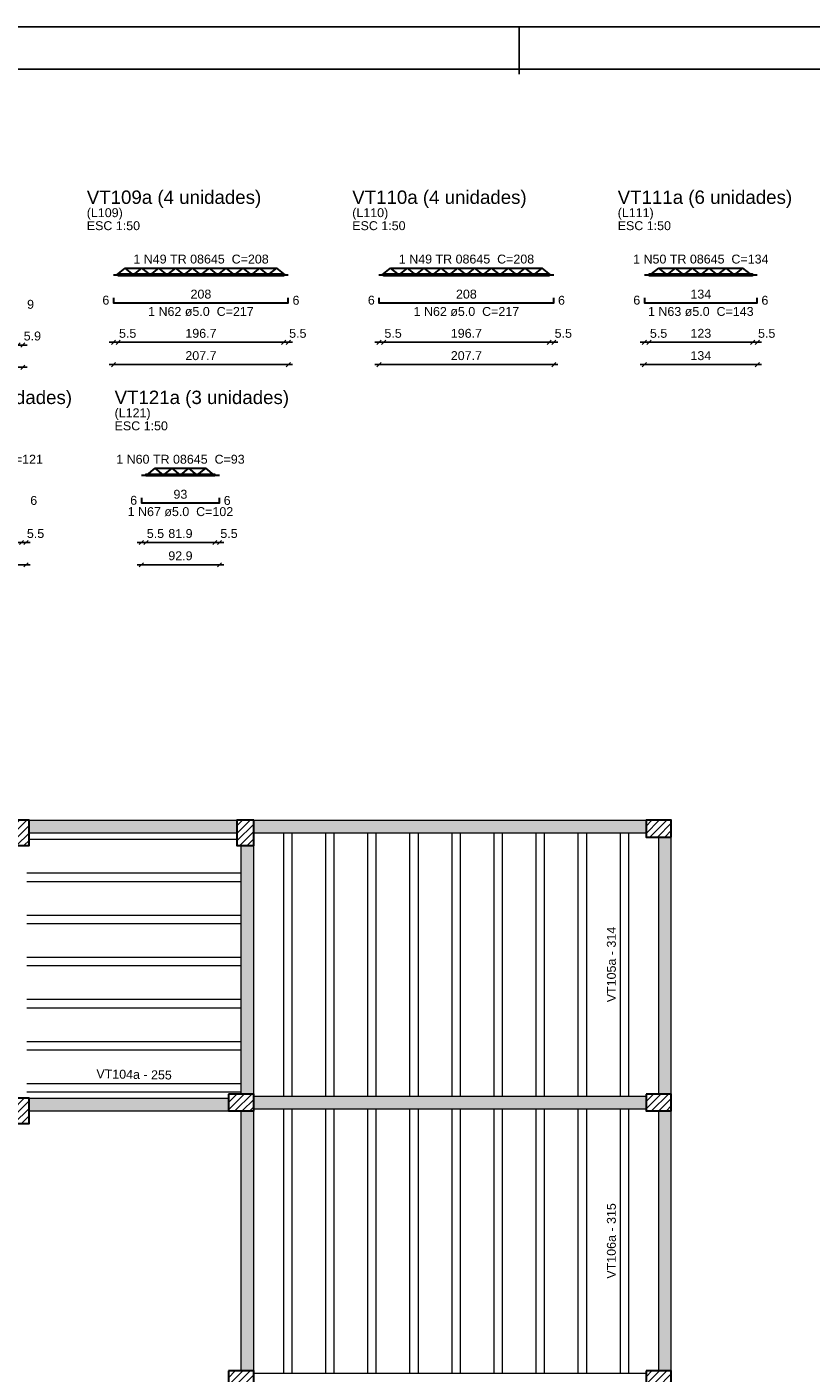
# Model space of a CAD drawing. Header units: millimetres. Extents: x 0 to 119, y 0 to 84.
# Tile 13 of 14: x 70 to 89, y 52 to 84. Entities that reach past the tile are written whole.
import ezdxf

# ---------------------------------------------------------------- set-up
doc = ezdxf.new("R2010")
doc.units = ezdxf.units.MM
doc.header["$MEASUREMENT"] = 0
doc.linetypes.add('NULL', pattern=[0])
doc.layers.get('0').update_dxf_attribs({"lineweight": 18})
for name, color, linetype, lineweight in [('Descrição da armadura', 7, 'Continuous', 0), ('DT-Armadura positiva', 2, 'Continuous', 30), ('DT-Cotas', 9, 'Continuous', 5), ('DT-Forma', 5, 'Continuous', 5), ('DT-Hachura pilar em laje', 252, 'Continuous', 5), ('DT-Hachura viga em laje', 254, 'Continuous', 5), ('DT-Título', 3, 'Continuous', 20), ('FO-Hachuras das lajes', 1, 'Continuous', 20), ('FO-Pilares', 4, 'Continuous', 30), ('FO-Textos das lajes', 3, 'Continuous', 20), ('FO-Vigas', 1, 'Continuous', 20), ('Textos armaduras', 7, 'Continuous', 0)]:
    doc.layers.add(name, color=color, linetype=linetype, lineweight=lineweight)
doc.layers.add('SEDUC_MARF', color=1, linetype='Continuous')
doc.layers.add('SEDUC_MARGG', color=7, linetype='Continuous')
doc.styles.add('Arial', font='txt')
doc.dimstyles.new('UM_50.000000', dxfattribs={"dimtxt": 0.18, "dimasz": 0.1, "dimexe": 0.1, "dimexo": 0.2, "dimgap": 0, "dimtad": 1, "dimtih": 1, "dimtoh": 1, "dimdec": 1, "dimlfac": 50, "dimzin": 0, "dimdsep": 46, "dimtxsty": 'Standard', "dimcen": 0.09, "dimdle": 0.1, "dimadec": 1, "dimazin": 2, "dimtfac": 1, "dimtdec": 4, "dimtofl": 0, "dimtmove": 0, "dimatfit": 3, "dimfxl": 1, "dimtolj": 1, "dimarcsym": 0})

# ---------------------------------------------------------------- blocks, each defined once
blk = doc.blocks.new('_Oblique')
at = {"color": 0, "linetype": 'ByBlock', "lineweight": -2}
blk.add_line((-0.5, -0.5), (0.5, 0.5), dxfattribs=at)
blk = doc.blocks.new('*D34')
at = {"layer": 'Defpoints', "color": 0}
for p in [(65.284, 76.015), (70.112, 76.015), (70.112, 76.015)]:
    blk.add_point(p, dxfattribs=at)
at = {"layer": 'DT-Cotas', "color": 0, "lineweight": -2}
blk.add_line((65.184, 76.015), (70.212, 76.015), dxfattribs=at)
at = {"layer": 'DT-Cotas', "color": 0, "lineweight": -2, "xscale": 0.1, "yscale": 0.1, "zscale": 0.1, "rotation": 180}
blk.add_blockref('_Oblique', (65.284, 76.015), dxfattribs=at)
at = {"layer": 'DT-Cotas', "color": 0, "lineweight": -2, "xscale": 0.1, "yscale": 0.1, "zscale": 0.1}
blk.add_blockref('_Oblique', (70.112, 76.015), dxfattribs=at)
at = {"layer": 'DT-Cotas', "color": 7, "insert": (67.698, 76.227), "char_height": 0.2118, "attachment_point": 5, "rotation": 0.0057, "style": 'Arial'}
blk.add_mtext('\\A1;241.4', dxfattribs=at)
blk = doc.blocks.new('*D37')
at = {"layer": 'Defpoints', "color": 0}
for p in [(69.994, 76.545), (70.112, 76.545), (70.112, 76.545)]:
    blk.add_point(p, dxfattribs=at)
at = {"layer": 'DT-Cotas', "color": 0, "lineweight": -2}
blk.add_line((69.894, 76.545), (70.212, 76.545), dxfattribs=at)
at = {"layer": 'DT-Cotas', "color": 0, "lineweight": -2, "xscale": 0.1, "yscale": 0.1, "zscale": 0.1, "rotation": 180}
blk.add_blockref('_Oblique', (69.994, 76.545), dxfattribs=at)
at = {"layer": 'DT-Cotas', "color": 0, "lineweight": -2, "xscale": 0.1, "yscale": 0.1, "zscale": 0.1}
blk.add_blockref('_Oblique', (70.112, 76.545), dxfattribs=at)
at = {"layer": 'DT-Cotas', "color": 7, "insert": (70.337, 76.757), "char_height": 0.2118, "attachment_point": 5, "rotation": 0.0057, "style": 'Arial'}
blk.add_mtext('\\A1;5.9', dxfattribs=at)
blk = doc.blocks.new('*D38')
at = {"layer": 'Defpoints', "color": 0}
for p in [(72.265, 76.079), (76.418, 76.079), (76.418, 76.079)]:
    blk.add_point(p, dxfattribs=at)
at = {"layer": 'DT-Cotas', "color": 0, "lineweight": -2}
blk.add_line((72.165, 76.079), (76.518, 76.079), dxfattribs=at)
at = {"layer": 'DT-Cotas', "color": 0, "lineweight": -2, "xscale": 0.1, "yscale": 0.1, "zscale": 0.1, "rotation": 180}
blk.add_blockref('_Oblique', (72.265, 76.079), dxfattribs=at)
at = {"layer": 'DT-Cotas', "color": 0, "lineweight": -2, "xscale": 0.1, "yscale": 0.1, "zscale": 0.1}
blk.add_blockref('_Oblique', (76.418, 76.079), dxfattribs=at)
at = {"layer": 'DT-Cotas', "color": 7, "insert": (74.342, 76.291), "char_height": 0.2118, "attachment_point": 5, "rotation": 0.0057, "style": 'Arial'}
blk.add_mtext('\\A1;207.7', dxfattribs=at)
blk = doc.blocks.new('*D39')
at = {"layer": 'Defpoints', "color": 0}
for p in [(72.265, 76.609), (72.375, 76.609), (72.375, 76.609)]:
    blk.add_point(p, dxfattribs=at)
at = {"layer": 'DT-Cotas', "color": 0, "lineweight": -2}
blk.add_line((72.165, 76.609), (72.475, 76.609), dxfattribs=at)
at = {"layer": 'DT-Cotas', "color": 0, "lineweight": -2, "xscale": 0.1, "yscale": 0.1, "zscale": 0.1, "rotation": 180}
blk.add_blockref('_Oblique', (72.265, 76.609), dxfattribs=at)
at = {"layer": 'DT-Cotas', "color": 0, "lineweight": -2, "xscale": 0.1, "yscale": 0.1, "zscale": 0.1}
blk.add_blockref('_Oblique', (72.375, 76.609), dxfattribs=at)
at = {"layer": 'DT-Cotas', "color": 7, "insert": (72.601, 76.821), "char_height": 0.2118, "attachment_point": 5, "rotation": 0.0057, "style": 'Arial'}
blk.add_mtext('\\A1;5.5', dxfattribs=at)
blk = doc.blocks.new('*D40')
at = {"layer": 'Defpoints', "color": 0}
for p in [(72.375, 76.609), (76.308, 76.609), (76.308, 76.609)]:
    blk.add_point(p, dxfattribs=at)
at = {"layer": 'DT-Cotas', "color": 0, "lineweight": -2}
blk.add_line((72.275, 76.609), (76.408, 76.609), dxfattribs=at)
at = {"layer": 'DT-Cotas', "color": 0, "lineweight": -2, "xscale": 0.1, "yscale": 0.1, "zscale": 0.1, "rotation": 180}
blk.add_blockref('_Oblique', (72.375, 76.609), dxfattribs=at)
at = {"layer": 'DT-Cotas', "color": 0, "lineweight": -2, "xscale": 0.1, "yscale": 0.1, "zscale": 0.1}
blk.add_blockref('_Oblique', (76.308, 76.609), dxfattribs=at)
at = {"layer": 'DT-Cotas', "color": 7, "insert": (74.342, 76.821), "char_height": 0.2118, "attachment_point": 5, "rotation": 0.0057, "style": 'Arial'}
blk.add_mtext('\\A1;196.7', dxfattribs=at)
blk = doc.blocks.new('*D41')
at = {"layer": 'Defpoints', "color": 0}
for p in [(76.308, 76.609), (76.418, 76.609), (76.418, 76.609)]:
    blk.add_point(p, dxfattribs=at)
at = {"layer": 'DT-Cotas', "color": 0, "lineweight": -2}
blk.add_line((76.208, 76.609), (76.518, 76.609), dxfattribs=at)
at = {"layer": 'DT-Cotas', "color": 0, "lineweight": -2, "xscale": 0.1, "yscale": 0.1, "zscale": 0.1, "rotation": 180}
blk.add_blockref('_Oblique', (76.308, 76.609), dxfattribs=at)
at = {"layer": 'DT-Cotas', "color": 0, "lineweight": -2, "xscale": 0.1, "yscale": 0.1, "zscale": 0.1}
blk.add_blockref('_Oblique', (76.418, 76.609), dxfattribs=at)
at = {"layer": 'DT-Cotas', "color": 7, "insert": (76.644, 76.821), "char_height": 0.2118, "attachment_point": 5, "rotation": 0.0057, "style": 'Arial'}
blk.add_mtext('\\A1;5.5', dxfattribs=at)
blk = doc.blocks.new('*D42')
at = {"layer": 'Defpoints', "color": 0}
for p in [(78.572, 76.079), (82.725, 76.079), (82.725, 76.079)]:
    blk.add_point(p, dxfattribs=at)
at = {"layer": 'DT-Cotas', "color": 0, "lineweight": -2}
blk.add_line((78.472, 76.079), (82.825, 76.079), dxfattribs=at)
at = {"layer": 'DT-Cotas', "color": 0, "lineweight": -2, "xscale": 0.1, "yscale": 0.1, "zscale": 0.1, "rotation": 180}
blk.add_blockref('_Oblique', (78.572, 76.079), dxfattribs=at)
at = {"layer": 'DT-Cotas', "color": 0, "lineweight": -2, "xscale": 0.1, "yscale": 0.1, "zscale": 0.1}
blk.add_blockref('_Oblique', (82.725, 76.079), dxfattribs=at)
at = {"layer": 'DT-Cotas', "color": 7, "insert": (80.649, 76.291), "char_height": 0.2118, "attachment_point": 5, "rotation": 0.0057, "style": 'Arial'}
blk.add_mtext('\\A1;207.7', dxfattribs=at)
blk = doc.blocks.new('*D43')
at = {"layer": 'Defpoints', "color": 0}
for p in [(78.572, 76.609), (78.682, 76.609), (78.682, 76.609)]:
    blk.add_point(p, dxfattribs=at)
at = {"layer": 'DT-Cotas', "color": 0, "lineweight": -2}
blk.add_line((78.472, 76.609), (78.782, 76.609), dxfattribs=at)
at = {"layer": 'DT-Cotas', "color": 0, "lineweight": -2, "xscale": 0.1, "yscale": 0.1, "zscale": 0.1, "rotation": 180}
blk.add_blockref('_Oblique', (78.572, 76.609), dxfattribs=at)
at = {"layer": 'DT-Cotas', "color": 0, "lineweight": -2, "xscale": 0.1, "yscale": 0.1, "zscale": 0.1}
blk.add_blockref('_Oblique', (78.682, 76.609), dxfattribs=at)
at = {"layer": 'DT-Cotas', "color": 7, "insert": (78.908, 76.821), "char_height": 0.2118, "attachment_point": 5, "rotation": 0.0057, "style": 'Arial'}
blk.add_mtext('\\A1;5.5', dxfattribs=at)
blk = doc.blocks.new('*D44')
at = {"layer": 'Defpoints', "color": 0}
for p in [(78.682, 76.609), (82.615, 76.609), (82.615, 76.609)]:
    blk.add_point(p, dxfattribs=at)
at = {"layer": 'DT-Cotas', "color": 0, "lineweight": -2}
blk.add_line((78.582, 76.609), (82.715, 76.609), dxfattribs=at)
at = {"layer": 'DT-Cotas', "color": 0, "lineweight": -2, "xscale": 0.1, "yscale": 0.1, "zscale": 0.1, "rotation": 180}
blk.add_blockref('_Oblique', (78.682, 76.609), dxfattribs=at)
at = {"layer": 'DT-Cotas', "color": 0, "lineweight": -2, "xscale": 0.1, "yscale": 0.1, "zscale": 0.1}
blk.add_blockref('_Oblique', (82.615, 76.609), dxfattribs=at)
at = {"layer": 'DT-Cotas', "color": 7, "insert": (80.649, 76.821), "char_height": 0.2118, "attachment_point": 5, "rotation": 0.0057, "style": 'Arial'}
blk.add_mtext('\\A1;196.7', dxfattribs=at)
blk = doc.blocks.new('*D45')
at = {"layer": 'Defpoints', "color": 0}
for p in [(82.615, 76.609), (82.725, 76.609), (82.725, 76.609)]:
    blk.add_point(p, dxfattribs=at)
at = {"layer": 'DT-Cotas', "color": 0, "lineweight": -2}
blk.add_line((82.515, 76.609), (82.825, 76.609), dxfattribs=at)
at = {"layer": 'DT-Cotas', "color": 0, "lineweight": -2, "xscale": 0.1, "yscale": 0.1, "zscale": 0.1, "rotation": 180}
blk.add_blockref('_Oblique', (82.615, 76.609), dxfattribs=at)
at = {"layer": 'DT-Cotas', "color": 0, "lineweight": -2, "xscale": 0.1, "yscale": 0.1, "zscale": 0.1}
blk.add_blockref('_Oblique', (82.725, 76.609), dxfattribs=at)
at = {"layer": 'DT-Cotas', "color": 7, "insert": (82.951, 76.821), "char_height": 0.2118, "attachment_point": 5, "rotation": 0.0057, "style": 'Arial'}
blk.add_mtext('\\A1;5.5', dxfattribs=at)
blk = doc.blocks.new('*D46')
at = {"layer": 'Defpoints', "color": 0}
for p in [(84.879, 76.079), (87.559, 76.079), (87.559, 76.079)]:
    blk.add_point(p, dxfattribs=at)
at = {"layer": 'DT-Cotas', "color": 0, "lineweight": -2}
blk.add_line((84.779, 76.079), (87.659, 76.079), dxfattribs=at)
at = {"layer": 'DT-Cotas', "color": 0, "lineweight": -2, "xscale": 0.1, "yscale": 0.1, "zscale": 0.1, "rotation": 180}
blk.add_blockref('_Oblique', (84.879, 76.079), dxfattribs=at)
at = {"layer": 'DT-Cotas', "color": 0, "lineweight": -2, "xscale": 0.1, "yscale": 0.1, "zscale": 0.1}
blk.add_blockref('_Oblique', (87.559, 76.079), dxfattribs=at)
at = {"layer": 'DT-Cotas', "color": 7, "insert": (86.219, 76.291), "char_height": 0.2118, "attachment_point": 5, "rotation": 0.0057, "style": 'Arial'}
blk.add_mtext('\\A1;134', dxfattribs=at)
blk = doc.blocks.new('*D47')
at = {"layer": 'Defpoints', "color": 0}
for p in [(84.879, 76.609), (84.989, 76.609), (84.989, 76.609)]:
    blk.add_point(p, dxfattribs=at)
at = {"layer": 'DT-Cotas', "color": 0, "lineweight": -2}
blk.add_line((84.779, 76.609), (85.089, 76.609), dxfattribs=at)
at = {"layer": 'DT-Cotas', "color": 0, "lineweight": -2, "xscale": 0.1, "yscale": 0.1, "zscale": 0.1, "rotation": 180}
blk.add_blockref('_Oblique', (84.879, 76.609), dxfattribs=at)
at = {"layer": 'DT-Cotas', "color": 0, "lineweight": -2, "xscale": 0.1, "yscale": 0.1, "zscale": 0.1}
blk.add_blockref('_Oblique', (84.989, 76.609), dxfattribs=at)
at = {"layer": 'DT-Cotas', "color": 7, "insert": (85.215, 76.821), "char_height": 0.2118, "attachment_point": 5, "rotation": 0.0057, "style": 'Arial'}
blk.add_mtext('\\A1;5.5', dxfattribs=at)
blk = doc.blocks.new('*D48')
at = {"layer": 'Defpoints', "color": 0}
for p in [(84.989, 76.609), (87.449, 76.609), (87.449, 76.609)]:
    blk.add_point(p, dxfattribs=at)
at = {"layer": 'DT-Cotas', "color": 0, "lineweight": -2}
blk.add_line((84.889, 76.609), (87.549, 76.609), dxfattribs=at)
at = {"layer": 'DT-Cotas', "color": 0, "lineweight": -2, "xscale": 0.1, "yscale": 0.1, "zscale": 0.1, "rotation": 180}
blk.add_blockref('_Oblique', (84.989, 76.609), dxfattribs=at)
at = {"layer": 'DT-Cotas', "color": 0, "lineweight": -2, "xscale": 0.1, "yscale": 0.1, "zscale": 0.1}
blk.add_blockref('_Oblique', (87.449, 76.609), dxfattribs=at)
at = {"layer": 'DT-Cotas', "color": 7, "insert": (86.219, 76.821), "char_height": 0.2118, "attachment_point": 5, "rotation": 0.0057, "style": 'Arial'}
blk.add_mtext('\\A1;123', dxfattribs=at)
blk = doc.blocks.new('*D49')
at = {"layer": 'Defpoints', "color": 0}
for p in [(87.449, 76.609), (87.559, 76.609), (87.559, 76.609)]:
    blk.add_point(p, dxfattribs=at)
at = {"layer": 'DT-Cotas', "color": 0, "lineweight": -2}
blk.add_line((87.349, 76.609), (87.659, 76.609), dxfattribs=at)
at = {"layer": 'DT-Cotas', "color": 0, "lineweight": -2, "xscale": 0.1, "yscale": 0.1, "zscale": 0.1, "rotation": 180}
blk.add_blockref('_Oblique', (87.449, 76.609), dxfattribs=at)
at = {"layer": 'DT-Cotas', "color": 0, "lineweight": -2, "xscale": 0.1, "yscale": 0.1, "zscale": 0.1}
blk.add_blockref('_Oblique', (87.559, 76.609), dxfattribs=at)
at = {"layer": 'DT-Cotas', "color": 7, "insert": (87.784, 76.821), "char_height": 0.2118, "attachment_point": 5, "rotation": 0.0057, "style": 'Arial'}
blk.add_mtext('\\A1;5.5', dxfattribs=at)
blk = doc.blocks.new('*D90')
at = {"layer": 'Defpoints', "color": 0}
for p in [(67.77, 71.325), (70.188, 71.325), (70.188, 71.325)]:
    blk.add_point(p, dxfattribs=at)
at = {"layer": 'DT-Cotas', "color": 0, "lineweight": -2}
blk.add_line((67.67, 71.325), (70.288, 71.325), dxfattribs=at)
at = {"layer": 'DT-Cotas', "color": 0, "lineweight": -2, "xscale": 0.1, "yscale": 0.1, "zscale": 0.1, "rotation": 180}
blk.add_blockref('_Oblique', (67.77, 71.325), dxfattribs=at)
at = {"layer": 'DT-Cotas', "color": 0, "lineweight": -2, "xscale": 0.1, "yscale": 0.1, "zscale": 0.1}
blk.add_blockref('_Oblique', (70.188, 71.325), dxfattribs=at)
at = {"layer": 'DT-Cotas', "color": 7, "insert": (68.979, 71.537), "char_height": 0.2118, "attachment_point": 5, "rotation": 0.0057, "style": 'Arial'}
blk.add_mtext('\\A1;120.9', dxfattribs=at)
blk = doc.blocks.new('*D93')
at = {"layer": 'Defpoints', "color": 0}
for p in [(70.078, 71.855), (70.188, 71.855), (70.188, 71.855)]:
    blk.add_point(p, dxfattribs=at)
at = {"layer": 'DT-Cotas', "color": 0, "lineweight": -2}
blk.add_line((69.978, 71.855), (70.288, 71.855), dxfattribs=at)
at = {"layer": 'DT-Cotas', "color": 0, "lineweight": -2, "xscale": 0.1, "yscale": 0.1, "zscale": 0.1, "rotation": 180}
blk.add_blockref('_Oblique', (70.078, 71.855), dxfattribs=at)
at = {"layer": 'DT-Cotas', "color": 0, "lineweight": -2, "xscale": 0.1, "yscale": 0.1, "zscale": 0.1}
blk.add_blockref('_Oblique', (70.188, 71.855), dxfattribs=at)
at = {"layer": 'DT-Cotas', "color": 7, "insert": (70.413, 72.066), "char_height": 0.2118, "attachment_point": 5, "rotation": 0.0057, "style": 'Arial'}
blk.add_mtext('\\A1;5.5', dxfattribs=at)
blk = doc.blocks.new('*D94')
at = {"layer": 'Defpoints', "color": 0}
for p in [(72.926, 71.325), (74.783, 71.325), (74.783, 71.325)]:
    blk.add_point(p, dxfattribs=at)
at = {"layer": 'DT-Cotas', "color": 0, "lineweight": -2}
blk.add_line((72.826, 71.325), (74.883, 71.325), dxfattribs=at)
at = {"layer": 'DT-Cotas', "color": 0, "lineweight": -2, "xscale": 0.1, "yscale": 0.1, "zscale": 0.1, "rotation": 180}
blk.add_blockref('_Oblique', (72.926, 71.325), dxfattribs=at)
at = {"layer": 'DT-Cotas', "color": 0, "lineweight": -2, "xscale": 0.1, "yscale": 0.1, "zscale": 0.1}
blk.add_blockref('_Oblique', (74.783, 71.325), dxfattribs=at)
at = {"layer": 'DT-Cotas', "color": 7, "insert": (73.855, 71.537), "char_height": 0.2118, "attachment_point": 5, "rotation": 0.0057, "style": 'Arial'}
blk.add_mtext('\\A1;92.9', dxfattribs=at)
blk = doc.blocks.new('*D95')
at = {"layer": 'Defpoints', "color": 0}
for p in [(72.926, 71.855), (73.036, 71.855), (73.036, 71.855)]:
    blk.add_point(p, dxfattribs=at)
at = {"layer": 'DT-Cotas', "color": 0, "lineweight": -2}
blk.add_line((72.826, 71.855), (73.136, 71.855), dxfattribs=at)
at = {"layer": 'DT-Cotas', "color": 0, "lineweight": -2, "xscale": 0.1, "yscale": 0.1, "zscale": 0.1, "rotation": 180}
blk.add_blockref('_Oblique', (72.926, 71.855), dxfattribs=at)
at = {"layer": 'DT-Cotas', "color": 0, "lineweight": -2, "xscale": 0.1, "yscale": 0.1, "zscale": 0.1}
blk.add_blockref('_Oblique', (73.036, 71.855), dxfattribs=at)
at = {"layer": 'DT-Cotas', "color": 7, "insert": (73.262, 72.066), "char_height": 0.2118, "attachment_point": 5, "rotation": 0.0057, "style": 'Arial'}
blk.add_mtext('\\A1;5.5', dxfattribs=at)
blk = doc.blocks.new('*D96')
at = {"layer": 'Defpoints', "color": 0}
for p in [(73.036, 71.855), (74.673, 71.855), (74.673, 71.855)]:
    blk.add_point(p, dxfattribs=at)
at = {"layer": 'DT-Cotas', "color": 0, "lineweight": -2}
blk.add_line((72.936, 71.855), (74.773, 71.855), dxfattribs=at)
at = {"layer": 'DT-Cotas', "color": 0, "lineweight": -2, "xscale": 0.1, "yscale": 0.1, "zscale": 0.1, "rotation": 180}
blk.add_blockref('_Oblique', (73.036, 71.855), dxfattribs=at)
at = {"layer": 'DT-Cotas', "color": 0, "lineweight": -2, "xscale": 0.1, "yscale": 0.1, "zscale": 0.1}
blk.add_blockref('_Oblique', (74.673, 71.855), dxfattribs=at)
at = {"layer": 'DT-Cotas', "color": 7, "insert": (73.855, 72.066), "char_height": 0.2118, "attachment_point": 5, "rotation": 0.0057, "style": 'Arial'}
blk.add_mtext('\\A1;81.9', dxfattribs=at)
blk = doc.blocks.new('*D97')
at = {"layer": 'Defpoints', "color": 0}
for p in [(74.673, 71.855), (74.783, 71.855), (74.783, 71.855)]:
    blk.add_point(p, dxfattribs=at)
at = {"layer": 'DT-Cotas', "color": 0, "lineweight": -2}
blk.add_line((74.573, 71.855), (74.883, 71.855), dxfattribs=at)
at = {"layer": 'DT-Cotas', "color": 0, "lineweight": -2, "xscale": 0.1, "yscale": 0.1, "zscale": 0.1, "rotation": 180}
blk.add_blockref('_Oblique', (74.673, 71.855), dxfattribs=at)
at = {"layer": 'DT-Cotas', "color": 0, "lineweight": -2, "xscale": 0.1, "yscale": 0.1, "zscale": 0.1}
blk.add_blockref('_Oblique', (74.783, 71.855), dxfattribs=at)
at = {"layer": 'DT-Cotas', "color": 7, "insert": (75.009, 72.066), "char_height": 0.2118, "attachment_point": 5, "rotation": 0.0057, "style": 'Arial'}
blk.add_mtext('\\A1;5.5', dxfattribs=at)

msp = doc.modelspace()

# ---------------------------------------------------------------- hatches: boundary and pattern name
at = {"layer": 'DT-Hachura pilar em laje', "linetype": 'Continuous'}
h = msp.add_hatch(dxfattribs=at)
h.set_pattern_fill('ANSI31', color=252, style=0)
h.paths.add_polyline_path([(69.8574, 64.6565), (70.0574, 64.6565), (70.2574, 64.6565), (70.2574, 64.9565), (70.2574, 65.2565), (70.0574, 65.2565), (69.8574, 65.2565), (69.8574, 64.9565)])
h = msp.add_hatch(dxfattribs=at)
h.set_pattern_fill('ANSI31', color=252, style=0)
h.paths.add_polyline_path([(75.5974, 65.2565), (75.3974, 65.2565), (75.1974, 65.2565), (75.1974, 64.9565), (75.1974, 64.6565), (75.3974, 64.6565), (75.5974, 64.6565), (75.5974, 64.9565)])
h = msp.add_hatch(dxfattribs=at)
h.set_pattern_fill('ANSI31', color=252, style=0)
h.paths.add_polyline_path([(85.518, 64.8565), (85.518, 65.0565), (85.518, 65.2565), (85.218, 65.2565), (84.918, 65.2565), (84.918, 65.0565), (84.918, 64.8565), (85.218, 64.8565)])
h = msp.add_hatch(dxfattribs=at)
h.set_pattern_fill('ANSI31', color=252, style=0)
h.paths.add_polyline_path([(69.8574, 58.0551), (70.0574, 58.0551), (70.2574, 58.0551), (70.2574, 58.3551), (70.2574, 58.6551), (70.0574, 58.6551), (69.8574, 58.6551), (69.8574, 58.3551)])
h = msp.add_hatch(dxfattribs=at)
h.set_pattern_fill('ANSI31', color=252, style=0)
h.paths.add_polyline_path([(74.997, 58.7537), (74.997, 58.5537), (74.997, 58.3537), (75.297, 58.3537), (75.597, 58.3537), (75.597, 58.5537), (75.597, 58.7537), (75.297, 58.7537)])
h = msp.add_hatch(dxfattribs=at)
h.set_pattern_fill('ANSI31', color=252, style=0)
h.paths.add_polyline_path([(84.9176, 58.7537), (84.9176, 58.5537), (84.9176, 58.3537), (85.2176, 58.3537), (85.5176, 58.3537), (85.5176, 58.5537), (85.5176, 58.7537), (85.2176, 58.7537)])
h = msp.add_hatch(dxfattribs=at)
h.set_pattern_fill('ANSI31', color=252, style=0)
h.paths.add_polyline_path([(74.9974, 52.1765), (74.9974, 51.9765), (74.9974, 51.7765), (75.2974, 51.7765), (75.5974, 51.7765), (75.5974, 51.9765), (75.5974, 52.1765), (75.2974, 52.1765)])
h = msp.add_hatch(dxfattribs=at)
h.set_pattern_fill('ANSI31', color=252, style=0)
h.paths.add_polyline_path([(84.918, 52.1765), (84.918, 51.9765), (84.918, 51.7765), (85.218, 51.7765), (85.518, 51.7765), (85.518, 51.9765), (85.518, 52.1765), (85.218, 52.1765)])
at = {"layer": 'DT-Hachura viga em laje', "linetype": 'Continuous'}
for points in [[(75.1974, 65.2563), (75.1974, 65.2563), (70.2574, 65.2563), (70.2574, 64.9563), (75.1974, 64.9563), (75.1974, 65.2563)], [(84.918, 65.2563), (84.918, 65.2563), (75.5974, 65.2563), (75.5974, 64.9563), (84.918, 64.9563), (84.918, 65.2563)], [(75.5974, 64.6563), (75.5974, 64.6563), (75.2974, 64.6563), (75.2974, 62.8763), (75.5974, 62.8763), (75.5974, 64.6563)], [(85.5178, 64.8563), (85.5178, 64.8563), (85.2176, 64.8563), (85.2176, 58.7537), (85.5178, 58.7537), (85.5178, 64.8563)], [(75.5974, 62.8763), (75.5974, 62.8763), (75.2974, 62.8763), (75.2974, 58.7537), (75.5974, 58.7537), (75.5974, 62.8763)], [(71.5708, 58.6537), (71.5708, 58.6537), (70.2574, 58.6537), (70.2574, 58.3535), (71.5708, 58.3535), (71.5708, 58.6537)], [(74.997, 58.6537), (74.997, 58.6537), (71.5708, 58.6537), (71.5708, 58.3537), (74.997, 58.3537), (74.997, 58.6537)], [(84.9174, 58.7037), (84.9174, 58.7037), (75.597, 58.7037), (75.597, 58.4037), (84.9174, 58.4037), (84.9174, 58.7037)], [(75.5974, 58.3537), (75.5974, 58.3537), (75.2974, 58.3537), (75.2974, 52.1763), (75.5974, 52.1763), (75.5974, 58.3537)], [(85.5178, 58.3537), (85.5178, 58.3537), (85.2178, 58.3537), (85.2178, 52.1763), (85.5178, 52.1763), (85.5178, 58.3537)]]:
    msp.add_hatch(color=254, dxfattribs=at).paths.add_polyline_path(points)

# ---------------------------------------------------------------- linework, layer by layer
at = {"layer": 'DT-Armadura positiva'}
for p, q in [((72.3418, 78.2113), (72.5418, 78.3713)), ((72.7418, 78.2113), (72.5418, 78.3713)), ((72.5418, 78.3713), (76.1418, 78.3713)), ((72.7418, 78.2113), (72.9418, 78.3713)), ((73.1418, 78.2113), (72.9418, 78.3713)), ((73.1418, 78.2113), (73.3418, 78.3713)), ((73.5418, 78.2113), (73.3418, 78.3713)), ((73.5418, 78.2113), (73.7418, 78.3713)), ((73.9418, 78.2113), (73.7418, 78.3713)), ((73.9418, 78.2113), (74.1418, 78.3713)), ((74.3418, 78.2113), (74.1418, 78.3713)), ((74.3418, 78.2113), (74.5418, 78.3713)), ((74.7418, 78.2113), (74.5418, 78.3713)), ((74.7418, 78.2113), (74.9418, 78.3713)), ((75.1418, 78.2113), (74.9418, 78.3713)), ((75.1418, 78.2113), (75.3418, 78.3713)), ((75.5418, 78.2113), (75.3418, 78.3713)), ((75.5418, 78.2113), (75.7418, 78.3713)), ((75.9418, 78.2113), (75.7418, 78.3713)), ((75.9418, 78.2113), (76.1418, 78.3713)), ((76.3418, 78.2113), (76.1418, 78.3713)), ((78.6487, 78.2113), (78.8487, 78.3713)), ((79.0487, 78.2113), (78.8487, 78.3713)), ((78.8487, 78.3713), (82.4487, 78.3713)), ((79.0487, 78.2113), (79.2487, 78.3713)), ((79.4487, 78.2113), (79.2487, 78.3713)), ((79.4487, 78.2113), (79.6487, 78.3713)), ((79.8487, 78.2113), (79.6487, 78.3713)), ((79.8487, 78.2113), (80.0487, 78.3713)), ((80.2487, 78.2113), (80.0487, 78.3713)), ((80.2487, 78.2113), (80.4487, 78.3713)), ((80.6487, 78.2113), (80.4487, 78.3713)), ((80.6487, 78.2113), (80.8487, 78.3713)), ((81.0487, 78.2113), (80.8487, 78.3713)), ((81.0487, 78.2113), (81.2487, 78.3713)), ((81.4487, 78.2113), (81.2487, 78.3713)), ((81.4487, 78.2113), (81.6487, 78.3713)), ((81.8487, 78.2113), (81.6487, 78.3713)), ((81.8487, 78.2113), (82.0487, 78.3713)), ((82.2487, 78.2113), (82.0487, 78.3713)), ((82.2487, 78.2113), (82.4487, 78.3713)), ((82.6487, 78.2113), (82.4487, 78.3713)), ((85.0187, 78.2113), (85.2187, 78.3713)), ((85.4187, 78.2113), (85.2187, 78.3713)), ((85.2187, 78.3713), (87.2187, 78.3713)), ((85.4187, 78.2113), (85.6187, 78.3713)), ((85.8187, 78.2113), (85.6187, 78.3713)), ((85.8187, 78.2113), (86.0187, 78.3713)), ((86.2187, 78.2113), (86.0187, 78.3713)), ((86.2187, 78.2113), (86.4187, 78.3713)), ((86.6187, 78.2113), (86.4187, 78.3713)), ((86.6187, 78.2113), (86.8187, 78.3713)), ((87.0187, 78.2113), (86.8187, 78.3713)), ((87.0187, 78.2113), (87.2187, 78.3713)), ((87.4187, 78.2113), (87.2187, 78.3713)), ((72.2652, 78.2113), (76.4184, 78.2113)), ((78.5721, 78.2113), (82.7253, 78.2113)), ((84.8789, 78.2113), (87.5585, 78.2113)), ((73.0547, 73.4571), (73.2547, 73.6171)), ((73.4547, 73.4571), (73.2547, 73.6171)), ((73.2547, 73.6171), (74.4547, 73.6171)), ((73.4547, 73.4571), (73.6547, 73.6171)), ((73.8547, 73.4571), (73.6547, 73.6171)), ((73.8547, 73.4571), (74.0547, 73.6171)), ((74.2547, 73.4571), (74.0547, 73.6171)), ((74.2547, 73.4571), (74.4547, 73.6171)), ((74.6547, 73.4571), (74.4547, 73.6171)), ((72.9261, 73.4571), (74.7833, 73.4571))]:
    msp.add_line(p, q, dxfattribs=at)
for points in [[(72.2652, 77.6677), (72.2652, 77.5477), (76.4184, 77.5477), (76.4184, 77.6677)], [(78.5721, 77.6677), (78.5721, 77.5477), (82.7253, 77.5477), (82.7253, 77.6677)], [(84.8789, 77.6677), (84.8789, 77.5477), (87.5585, 77.5477), (87.5585, 77.6677)], [(72.9261, 72.9135), (72.9261, 72.7935), (74.7833, 72.7935), (74.7833, 72.9135)]]:
    msp.add_lwpolyline(points, dxfattribs=at)
at = {"layer": 'DT-Forma'}
for points in [[(72.3752, 78.1813), (72.3752, 78.2413), (76.3084, 78.2413), (76.3084, 78.1813), (72.3752, 78.1813)], [(78.6821, 78.1813), (78.6821, 78.2413), (82.6153, 78.2413), (82.6153, 78.1813), (78.6821, 78.1813)], [(84.9889, 78.1813), (84.9889, 78.2413), (87.4485, 78.2413), (87.4485, 78.1813), (84.9889, 78.1813)], [(73.0361, 73.4271), (73.0361, 73.4871), (74.6733, 73.4871), (74.6733, 73.4271), (73.0361, 73.4271)]]:
    msp.add_lwpolyline(points, close=True, dxfattribs=at)
at = {"layer": 'FO-Hachuras das lajes'}
for p, q in [((76.3078, 64.8565), (76.3078, 64.9565)), ((76.5078, 64.8565), (76.5078, 64.9565)), ((77.3078, 64.8565), (77.3078, 64.9565)), ((77.5078, 64.8565), (77.5078, 64.9565)), ((78.3078, 64.8565), (78.3078, 64.9565)), ((78.5078, 64.8565), (78.5078, 64.9565)), ((79.3078, 64.8565), (79.3078, 64.9565)), ((79.5078, 64.8565), (79.5078, 64.9565)), ((80.3078, 64.8565), (80.3078, 64.9565)), ((80.5078, 64.8565), (80.5078, 64.9565)), ((81.3078, 64.8565), (81.3078, 64.9565)), ((81.5078, 64.8565), (81.5078, 64.9565)), ((82.3078, 64.8565), (82.3078, 64.9565)), ((82.5078, 64.8565), (82.5078, 64.9565)), ((83.3078, 64.8565), (83.3078, 64.9565)), ((83.5078, 64.8565), (83.5078, 64.9565)), ((84.3078, 64.8565), (84.3078, 64.9565)), ((84.5078, 64.8565), (84.5078, 64.9565)), ((70.2578, 64.8055), (74.9968, 64.8055)), ((74.9968, 64.8055), (75.1978, 64.8055)), ((76.3078, 58.7535), (76.3078, 64.8565)), ((76.5078, 58.7535), (76.5078, 64.8565)), ((77.3078, 58.7535), (77.3078, 64.8565)), ((77.5078, 58.7535), (77.5078, 64.8565)), ((78.3078, 58.7535), (78.3078, 64.8565)), ((78.5078, 58.7535), (78.5078, 64.8565)), ((79.3078, 58.7535), (79.3078, 64.8565)), ((79.5078, 58.7535), (79.5078, 64.8565)), ((80.3078, 58.7535), (80.3078, 64.8565)), ((80.5078, 58.7535), (80.5078, 64.8565)), ((81.3078, 58.7535), (81.3078, 64.8565)), ((81.5078, 58.7535), (81.5078, 64.8565)), ((82.3078, 58.7535), (82.3078, 64.8565)), ((82.5078, 58.7535), (82.5078, 64.8565)), ((83.3078, 58.7535), (83.3078, 64.8565)), ((83.5078, 58.7535), (83.5078, 64.8565)), ((84.3078, 58.7535), (84.3078, 64.8565)), ((84.5078, 58.7535), (84.5078, 64.8565)), ((70.2078, 64.0055), (70.2578, 64.0055)), ((70.2578, 64.0055), (74.9968, 64.0055)), ((74.9968, 64.0055), (75.1978, 64.0055)), ((75.1978, 64.0055), (75.2978, 64.0055)), ((70.2078, 63.8055), (70.2578, 63.8055)), ((70.2578, 63.8055), (74.9968, 63.8055)), ((74.9968, 63.8055), (75.1978, 63.8055)), ((75.1978, 63.8055), (75.2978, 63.8055)), ((70.2078, 63.0055), (70.2578, 63.0055)), ((70.2578, 63.0055), (74.9968, 63.0055)), ((74.9968, 63.0055), (75.1978, 63.0055)), ((75.1978, 63.0055), (75.2978, 63.0055)), ((70.2078, 62.8055), (70.2578, 62.8055)), ((70.2578, 62.8055), (74.9968, 62.8055)), ((74.9968, 62.8055), (75.1978, 62.8055)), ((75.1978, 62.8055), (75.2978, 62.8055)), ((70.2078, 62.0055), (70.2578, 62.0055)), ((70.2078, 61.8055), (70.2578, 61.8055)), ((70.2578, 62.0055), (74.9968, 62.0055)), ((70.2578, 61.8055), (74.9968, 61.8055)), ((74.9968, 62.0055), (75.1978, 62.0055)), ((74.9968, 61.8055), (75.1978, 61.8055)), ((75.1978, 62.0055), (75.2978, 62.0055)), ((75.1978, 61.8055), (75.2978, 61.8055)), ((70.2078, 61.0055), (70.2578, 61.0055)), ((70.2078, 60.8055), (70.2578, 60.8055)), ((70.2578, 61.0055), (74.9968, 61.0055)), ((70.2578, 60.8055), (74.9968, 60.8055)), ((74.9968, 61.0055), (75.1978, 61.0055)), ((74.9968, 60.8055), (75.1978, 60.8055)), ((75.1978, 61.0055), (75.2978, 61.0055)), ((75.1978, 60.8055), (75.2978, 60.8055)), ((70.2078, 60.0055), (70.2578, 60.0055)), ((70.2078, 59.8055), (70.2578, 59.8055)), ((70.2578, 60.0055), (74.9968, 60.0055)), ((70.2578, 59.8055), (74.9968, 59.8055)), ((74.9968, 60.0055), (75.1978, 60.0055)), ((74.9968, 59.8055), (75.1978, 59.8055)), ((75.1978, 60.0055), (75.2978, 60.0055)), ((75.1978, 59.8055), (75.2978, 59.8055)), ((70.2078, 59.0055), (70.2578, 59.0055)), ((70.2578, 59.0055), (74.9968, 59.0055)), ((74.9968, 59.0055), (75.1978, 59.0055)), ((75.1978, 59.0055), (75.2978, 59.0055)), ((70.2078, 58.8055), (70.2578, 58.8055)), ((70.2578, 58.8055), (74.9968, 58.8055)), ((74.9968, 58.8055), (75.1978, 58.8055)), ((75.1978, 58.8055), (75.2978, 58.8055)), ((76.3078, 58.7035), (76.3078, 58.7535)), ((76.5078, 58.7035), (76.5078, 58.7535)), ((77.3078, 58.7035), (77.3078, 58.7535)), ((77.5078, 58.7035), (77.5078, 58.7535)), ((78.3078, 58.7035), (78.3078, 58.7535)), ((78.5078, 58.7035), (78.5078, 58.7535)), ((79.3078, 58.7035), (79.3078, 58.7535)), ((79.5078, 58.7035), (79.5078, 58.7535)), ((80.3078, 58.7035), (80.3078, 58.7535)), ((80.5078, 58.7035), (80.5078, 58.7535)), ((81.3078, 58.7035), (81.3078, 58.7535)), ((81.5078, 58.7035), (81.5078, 58.7535)), ((82.3078, 58.7035), (82.3078, 58.7535)), ((82.5078, 58.7035), (82.5078, 58.7535)), ((83.3078, 58.7035), (83.3078, 58.7535)), ((83.5078, 58.7035), (83.5078, 58.7535)), ((84.3078, 58.7035), (84.3078, 58.7535)), ((84.5078, 58.7035), (84.5078, 58.7535)), ((76.3078, 58.3535), (76.3078, 58.4035)), ((76.3078, 52.1765), (76.3078, 58.3535)), ((76.5078, 58.3535), (76.5078, 58.4035)), ((76.5078, 52.1765), (76.5078, 58.3535)), ((77.3078, 58.3535), (77.3078, 58.4035)), ((77.3078, 52.1765), (77.3078, 58.3535)), ((77.5078, 58.3535), (77.5078, 58.4035)), ((77.5078, 52.1765), (77.5078, 58.3535)), ((78.3078, 58.3535), (78.3078, 58.4035)), ((78.3078, 52.1765), (78.3078, 58.3535)), ((78.5078, 58.3535), (78.5078, 58.4035)), ((78.5078, 52.1765), (78.5078, 58.3535)), ((79.3078, 58.3535), (79.3078, 58.4035)), ((79.3078, 52.1765), (79.3078, 58.3535)), ((79.5078, 58.3535), (79.5078, 58.4035)), ((79.5078, 52.1765), (79.5078, 58.3535)), ((80.3078, 58.3535), (80.3078, 58.4035)), ((80.3078, 52.1765), (80.3078, 58.3535)), ((80.5078, 58.3535), (80.5078, 58.4035)), ((80.5078, 52.1765), (80.5078, 58.3535)), ((81.3078, 58.3535), (81.3078, 58.4035)), ((81.3078, 52.1765), (81.3078, 58.3535)), ((81.5078, 58.3535), (81.5078, 58.4035)), ((81.5078, 52.1765), (81.5078, 58.3535)), ((82.3078, 58.3535), (82.3078, 58.4035)), ((82.3078, 52.1765), (82.3078, 58.3535)), ((82.5078, 58.3535), (82.5078, 58.4035)), ((82.5078, 52.1765), (82.5078, 58.3535)), ((83.3078, 58.3535), (83.3078, 58.4035)), ((83.3078, 52.1765), (83.3078, 58.3535)), ((83.5078, 58.3535), (83.5078, 58.4035)), ((83.5078, 52.1765), (83.5078, 58.3535)), ((84.3078, 58.3535), (84.3078, 58.4035)), ((84.3078, 52.1765), (84.3078, 58.3535)), ((84.5078, 58.3535), (84.5078, 58.4035)), ((84.5078, 52.1765), (84.5078, 58.3535)), ((76.3078, 52.1265), (76.3078, 52.1765)), ((76.5078, 52.1265), (76.5078, 52.1765)), ((77.3078, 52.1265), (77.3078, 52.1765)), ((77.5078, 52.1265), (77.5078, 52.1765)), ((78.3078, 52.1265), (78.3078, 52.1765)), ((78.5078, 52.1265), (78.5078, 52.1765)), ((79.3078, 52.1265), (79.3078, 52.1765)), ((79.5078, 52.1265), (79.5078, 52.1765)), ((80.3078, 52.1265), (80.3078, 52.1765)), ((80.5078, 52.1265), (80.5078, 52.1765)), ((81.3078, 52.1265), (81.3078, 52.1765)), ((81.5078, 52.1265), (81.5078, 52.1765)), ((82.3078, 52.1265), (82.3078, 52.1765)), ((82.5078, 52.1265), (82.5078, 52.1765)), ((83.3078, 52.1265), (83.3078, 52.1765)), ((83.5078, 52.1265), (83.5078, 52.1765)), ((84.3078, 52.1265), (84.3078, 52.1765)), ((84.5078, 52.1265), (84.5078, 52.1765))]:
    msp.add_line(p, q, dxfattribs=at)
at = {"layer": 'FO-Pilares'}
for points in [[(69.8574, 64.6565), (70.0574, 64.6565), (70.2574, 64.6565), (70.2574, 64.9565), (70.2574, 65.2565), (70.0574, 65.2565), (69.8574, 65.2565), (69.8574, 64.9565), (69.8574, 64.6565)], [(75.5974, 65.2565), (75.3974, 65.2565), (75.1974, 65.2565), (75.1974, 64.9565), (75.1974, 64.6565), (75.3974, 64.6565), (75.5974, 64.6565), (75.5974, 64.9565), (75.5974, 65.2565)], [(85.518, 64.8565), (85.518, 65.0565), (85.518, 65.2565), (85.218, 65.2565), (84.918, 65.2565), (84.918, 65.0565), (84.918, 64.8565), (85.218, 64.8565), (85.518, 64.8565)], [(69.8574, 58.0551), (70.0574, 58.0551), (70.2574, 58.0551), (70.2574, 58.3551), (70.2574, 58.6551), (70.0574, 58.6551), (69.8574, 58.6551), (69.8574, 58.3551), (69.8574, 58.0551)], [(74.997, 58.7537), (74.997, 58.5537), (74.997, 58.3537), (75.297, 58.3537), (75.597, 58.3537), (75.597, 58.5537), (75.597, 58.7537), (75.297, 58.7537), (74.997, 58.7537)], [(84.9176, 58.7537), (84.9176, 58.5537), (84.9176, 58.3537), (85.2176, 58.3537), (85.5176, 58.3537), (85.5176, 58.5537), (85.5176, 58.7537), (85.2176, 58.7537), (84.9176, 58.7537)], [(74.9974, 52.1765), (74.9974, 51.9765), (74.9974, 51.7765), (75.2974, 51.7765), (75.5974, 51.7765), (75.5974, 51.9765), (75.5974, 52.1765), (75.2974, 52.1765), (74.9974, 52.1765)], [(84.918, 52.1765), (84.918, 51.9765), (84.918, 51.7765), (85.218, 51.7765), (85.518, 51.7765), (85.518, 51.9765), (85.518, 52.1765), (85.218, 52.1765), (84.918, 52.1765)]]:
    msp.add_lwpolyline(points, close=True, dxfattribs=at)
at = {"layer": 'FO-Vigas'}
for p, q in [((70.2574, 65.2565), (75.1974, 65.2565)), ((75.5974, 65.2565), (84.918, 65.2565)), ((70.2574, 64.9565), (75.1974, 64.9565)), ((75.5974, 64.9565), (84.918, 64.9565)), ((75.2974, 62.8765), (75.2974, 64.6565)), ((75.5974, 62.8765), (75.5974, 64.6565)), ((85.2178, 58.7537), (85.2178, 64.8565)), ((85.5178, 58.7537), (85.5178, 64.8565)), ((75.2974, 58.7537), (75.2974, 62.8765)), ((75.5974, 58.7537), (75.5974, 62.8765)), ((70.2574, 58.6537), (71.5708, 58.6537)), ((71.5708, 58.6537), (74.997, 58.6537)), ((75.597, 58.7037), (84.9176, 58.7037)), ((70.2574, 58.3537), (71.5708, 58.3537)), ((71.5708, 58.3537), (74.997, 58.3537)), ((75.2974, 52.1765), (75.2974, 58.3537)), ((75.597, 58.4037), (84.9176, 58.4037)), ((75.5974, 52.1765), (75.5974, 58.3537)), ((85.2178, 52.1765), (85.2178, 58.3537)), ((85.5178, 52.1765), (85.5178, 58.3537)), ((75.5974, 52.1265), (84.918, 52.1265))]:
    msp.add_line(p, q, dxfattribs=at)
at = {"layer": 'SEDUC_MARF'}
msp.add_line((81.9015, 84.1), (81.9015, 82.9804), dxfattribs=at)
msp.add_lwpolyline([(118.9, 84.1), (0, 84.1), (0, 0), (118.9, 0)], close=True, dxfattribs=at)
at = {"layer": 'SEDUC_MARGG'}
msp.add_lwpolyline([(2.5, 1), (117.9, 1), (117.9, 83.1), (2.5, 83.1), (2.5, 1)], dxfattribs=at)

# ---------------------------------------------------------------- texts
at = {"layer": 'Descrição da armadura', "linetype": 'NULL', "char_height": 0.2118, "attachment_point": 8, "line_spacing_factor": 0.9, "style": 'Arial'}
for s, insert, width in [('1 N49 TR 08645  C=208', (74.3448, 78.4772), 6.303535), ('1 N49 TR 08645  C=208', (80.6517, 78.4772), 6.303535), ('1 N50 TR 08645  C=134', (86.2185, 78.4772), 6.303535), ('1 N62 ø5.0  C=217', (74.3418, 77.2302), 4.916973), ('1 N62 ø5.0  C=217', (80.6487, 77.2302), 4.916973), ('1 N63 ø5.0  C=143', (86.2185, 77.2302), 4.916973), ('1 N59 TR 08645  C=121', (68.9801, 73.723), 6.303535), ('1 N60 TR 08645  C=93', (73.8557, 73.723), 5.980967), ('1 N67 ø5.0  C=102', (73.8547, 72.476), 4.916973)]:
    msp.add_mtext(s, dxfattribs=dict(at, insert=insert, width=width))
at = {"layer": 'DT-Título', "linetype": 'NULL', "attachment_point": 7, "line_spacing_factor": 0.798, "style": 'Arial'}
for s, insert, char_height, width in [('VT109a (4 unidades)', (71.6298, 79.8013), 0.3177, 8.218633), ('VT110a (4 unidades)', (77.9367, 79.8013), 0.3177, 8.218633), ('VT111a (6 unidades)', (84.2435, 79.8013), 0.3177, 8.218633), ('(L109)', (71.6298, 79.5183), 0.2118, 1.676562), ('(L110)', (77.9367, 79.5183), 0.2118, 1.676562), ('(L111)', (84.2435, 79.5183), 0.2118, 1.676562), ('ESC 1:50', (71.6298, 79.2702), 0.2118, 2.482559), ('ESC 1:50', (77.9367, 79.2702), 0.2118, 2.482559), ('ESC 1:50', (84.2435, 79.2702), 0.2118, 2.482559), ('VT120a (3 unidades)', (67.1351, 75.0471), 0.3177, 8.218633), ('VT121a (3 unidades)', (72.2907, 75.0471), 0.3177, 8.218633), ('(L121)', (72.2907, 74.7641), 0.2118, 1.676562), ('ESC 1:50', (72.2907, 74.516), 0.2118, 2.482559)]:
    msp.add_mtext(s, dxfattribs=dict(at, insert=insert, char_height=char_height, width=width))
at = {"layer": 'FO-Textos das lajes', "linetype": 'NULL', "char_height": 0.2118, "width": 3.514551, "attachment_point": 8, "line_spacing_factor": 0.798, "style": 'Arial'}
for s, insert, rotation in [('VT105a - 314', (84.2019, 61.8305), 90.00021), ('VT104a - 255', (72.752, 59.1113), 358.99817), ('VT106a - 315', (84.2019, 55.2655), 90.00021)]:
    msp.add_mtext(s, dxfattribs=dict(at, insert=insert, rotation=rotation))
at = {"layer": 'Textos armaduras', "linetype": 'NULL', "char_height": 0.2118, "line_spacing_factor": 0.9, "style": 'Arial'}
for s, insert, width, attachment_point in [('6', (72.1652, 77.5018), 0.722568, 9), ('208', (74.3418, 77.645), 1.367705, 8), ('6', (76.5184, 77.7136), 0.722568, 1), ('6', (78.4721, 77.5018), 0.722568, 9), ('208', (80.6487, 77.645), 1.367705, 8), ('6', (82.8253, 77.7136), 0.722568, 1), ('6', (84.7789, 77.5018), 0.722568, 9), ('134', (86.2187, 77.645), 1.367705, 8), ('6', (87.6585, 77.7136), 0.722568, 1), ('9', (70.2116, 77.6176), 0.722568, 1), ('6', (70.2877, 72.9594), 0.722568, 1), ('6', (72.8261, 72.7476), 0.722568, 9), ('93', (73.8547, 72.8908), 1.045137, 8), ('6', (74.8833, 72.9594), 0.722568, 1)]:
    msp.add_mtext(s, dxfattribs=dict(at, insert=insert, width=width, attachment_point=attachment_point))

# ---------------------------------------------------------------- dimensions: what is measured, and where the dimension line sits
at = {"layer": 'DT-Cotas'}
for base, p1, p2, picture, middle in [((70.1116, 76.5447), (69.9936, 76.5447), (70.1116, 76.5447), '*D37', (70.3371, 76.7565)), ((72.3752, 76.6087), (72.2652, 76.6087), (72.3752, 76.6087), '*D39', (72.6008, 76.8205)), ((76.3084, 76.6087), (72.3752, 76.6087), (76.3084, 76.6087), '*D40', (74.3418, 76.8205)), ((76.4184, 76.6087), (76.3084, 76.6087), (76.4184, 76.6087), '*D41', (76.644, 76.8205)), ((78.6821, 76.6087), (78.5721, 76.6087), (78.6821, 76.6087), '*D43', (78.9077, 76.8205)), ((82.6153, 76.6087), (78.6821, 76.6087), (82.6153, 76.6087), '*D44', (80.6487, 76.8205)), ((82.7253, 76.6087), (82.6153, 76.6087), (82.7253, 76.6087), '*D45', (82.9508, 76.8205)), ((84.9889, 76.6087), (84.8789, 76.6087), (84.9889, 76.6087), '*D47', (85.2145, 76.8205)), ((87.4485, 76.6087), (84.9889, 76.6087), (87.4485, 76.6087), '*D48', (86.2187, 76.8205)), ((87.5585, 76.6087), (87.4485, 76.6087), (87.5585, 76.6087), '*D49', (87.7841, 76.8205)), ((76.4184, 76.0792), (72.2652, 76.0792), (76.4184, 76.0792), '*D38', (74.3418, 76.291)), ((82.7253, 76.0792), (78.5721, 76.0792), (82.7253, 76.0792), '*D42', (80.6487, 76.291)), ((87.5585, 76.0792), (84.8789, 76.0792), (87.5585, 76.0792), '*D46', (86.2187, 76.291)), ((70.1116, 76.0152), (65.2836, 76.0152), (70.1116, 76.0152), '*D34', (67.6976, 76.227)), ((70.1877, 71.8545), (70.0777, 71.8545), (70.1877, 71.8545), '*D93', (70.4132, 72.0663)), ((73.0361, 71.8545), (72.9261, 71.8545), (73.0361, 71.8545), '*D95', (73.2617, 72.0663)), ((74.6733, 71.8545), (73.0361, 71.8545), (74.6733, 71.8545), '*D96', (73.8547, 72.0663)), ((74.7833, 71.8545), (74.6733, 71.8545), (74.7833, 71.8545), '*D97', (75.0088, 72.0663)), ((70.1877, 71.325), (67.7705, 71.325), (70.1877, 71.325), '*D90', (68.9791, 71.5368)), ((74.7833, 71.325), (72.9261, 71.325), (74.7833, 71.325), '*D94', (73.8547, 71.5368))]:
    dim = msp.add_linear_dim(base=base, p1=p1, p2=p2, dimstyle='UM_50.000000', override={"dimtxt": 0.2118, "dimasz": 0.1, "dimexe": 0.1, "dimexo": 0.2, "dimtad": 1, "dimtih": 0, "dimtoh": 0, "dimdec": 1, "dimlfac": 50, "dimzin": 8, "dimtxsty": 'Arial', "dimblk": 'Oblique', "dimblk1": 'Oblique', "dimblk2": 'Oblique', "dimsah": 1, "dimdle": 0.1, "dimse1": 1, "dimse2": 1, "dimclrt": 7, "dimadec": 1, "dimazin": 3, "dimtmove": 2, "dimldrblk": 'Oblique'}, dxfattribs=at)
    dim.commit()
    dim.dimension.update_dxf_attribs({"geometry": picture, "text_midpoint": middle, "dimtype": 160, "text_rotation": 0.00573})

doc.saveas('drawing.dxf')
